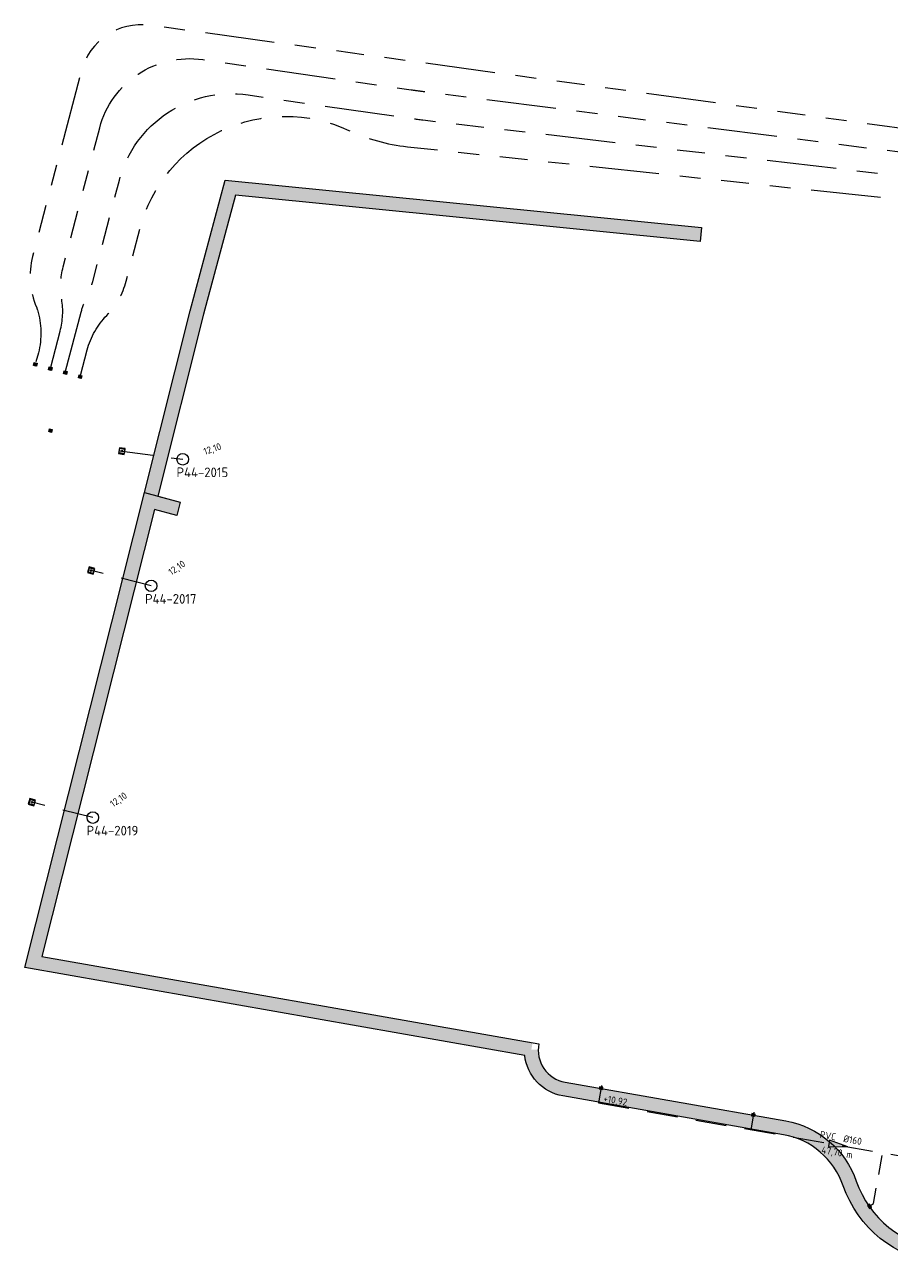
# Model space of a CAD drawing. Header units: metres. Extents: x 232906 to 233341, y 552983 to 553279.
# Tile 2 of 5: x 232906 to 233018, y 553119 to 553279. Entities that reach past the tile are written whole.
import ezdxf
from ezdxf.enums import TextEntityAlignment as Align

# ---------------------------------------------------------------- set-up
doc = ezdxf.new("R2010")
doc.units = ezdxf.units.M
for name, pattern in [('NLCS-HIDDEN', [4, 2, -2]), ('RI-DRAINAGE', [19.200000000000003, 6, -1.8, 1.8, -1.8, 2.4, -1.8, 1.8, -1.8]), ('RI-HWA_KOLKAANSLUITING', [4.3, 2.5, -1.8]), ('RI-HWA_PVC', [6.4, 4, -2.4])]:
    doc.linetypes.add(name, pattern=pattern)
for name, color, linetype, lineweight in [('B-WE-KL-TRACE-A', 253, 'NLCS-HIDDEN', 35), ('B-WE-KL-TRACE-G', 251, 'Continuous', 18), ('B-WE-RI-DRAINAGE_DRAIN_PP_125-G', 94, 'RI-DRAINAGE', 9), ('N-WE-RI-DRAINAGE_LOZINGSPUNT-S', 94, 'Continuous', 9)]:
    doc.layers.add(name, color=color, linetype=linetype, lineweight=lineweight)
for name, color, linetype, lineweight, true_color in [('B-WE-RI-HWA_KOLKAANSLUITING_PVC_125-G', 7, 'RI-HWA_KOLKAANSLUITING', 9, 0x50b9f7), ('B-WE-RI-HWA_PUTDEKSELHOOGTE-S', 7, 'Continuous', 9, 0x50b9f7), ('B-WE-RI-HWA_PUTNUMMER-S', 7, 'Continuous', 9, 0x50b9f7), ('B-WE-RI-HWA_STROOMRICHTING-S', 7, 'Continuous', 9, 0x50b9f7), ('B-WE-RI-HWA_TRANSPORTLEIDING_PVC_160-G', 7, 'RI-HWA_PVC', 9, 0x50b9f7), ('N-WE-RI-HWA_KOLK-S', 7, 'Continuous', 9, 0x50b9f7), ('N-WE-RI-HWA_RIOOLPUT_INSPECTIEPU-S', 7, 'Continuous', 9, 0x50b9f7), ('N-WE-RI-HWA_UITSTROOMBAK-S', 7, 'Continuous', 9, 0x50b9f7)]:
    doc.layers.add(name, color=color, linetype=linetype, lineweight=lineweight, true_color=true_color)
doc.styles.add('NLCS-ISO', font='NLCS-ISO.ttf')

# ---------------------------------------------------------------- blocks, each defined once
blk = doc.blocks.new('Eidbuis Taludbescherming')
for points in [[(-0.1900000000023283, -0.3800000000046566), (0.1900000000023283, -0.3800000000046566), (0.1900000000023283, 0), (-0.1900000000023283, 0)], [(-0.1300000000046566, -0.3599999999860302), (0.1300000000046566, -0.3599999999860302), (0.1300000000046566, 0), (-0.1300000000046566, 0)]]:
    blk.add_lwpolyline(points, close=True)
blk.add_circle((0, -0.190000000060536), 0.055)
blk = doc.blocks.new('N-SRI-KOLK_TRK-2030-SO')
blk.add_hatch(color=256).paths.add_polyline_path([(1.125000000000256, 1.499999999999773), (-1.124999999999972, 1.499999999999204), (-1.124999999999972, 5.684341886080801e-13)])
blk.add_line((-1.124999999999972, 0), (1.124999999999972, 1.499999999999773))
at = {"flags": 128}
blk.add_lwpolyline([(-1.124999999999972, 0), (1.124999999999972, 0), (1.124999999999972, 1.499999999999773), (-1.124999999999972, 1.499999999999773)], close=True, dxfattribs=at)
blk = doc.blocks.new('*U18')
at = {"ltscale": 0.1}
blk.add_hatch(color=256, dxfattribs=at).paths.add_polyline_path([(2.500000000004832, 3.0616169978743e-16), (-2.500000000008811, 0.8333333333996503), (-2.500000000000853, -0.8333333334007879)])
at = {"ltscale": 0.1, "flags": 128}
blk.add_lwpolyline([(2.500000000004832, 3.0616169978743e-16), (-2.500000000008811, 0.8333333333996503), (-2.500000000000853, -0.8333333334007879)], close=True, dxfattribs=at)
at = {"ltscale": 0.1, "style": 'NLCS-ISO'}
for tag, p in [('BOBL', (-55.72732422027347, 1.13686837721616e-13)), ('MAT', (-1, 0.5000000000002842))]:
    blk.add_attdef(tag, text='', height=1.8, dxfattribs=at).set_placement(p, align=Align.BOTTOM_RIGHT)
for tag, p in [('DIA', (1, 0.5000000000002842)), ('BOBR', (21.07639241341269, -3.24))]:
    blk.add_attdef(tag, text='', height=1.8, dxfattribs=at).set_placement(p, align=Align.BOTTOM_LEFT)
blk.add_attdef('JVA', text='', height=1.8, dxfattribs=at).set_placement((0, -0.9999999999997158), align=Align.TOP_CENTER)
blk = doc.blocks.new('N-SRI-PUT_HWA_KUNSTSTOF-SO')
blk.add_circle((0, 0), 1.5)
blk = doc.blocks.new('SRI-PUTNUMMER-SO')
at = {"ltscale": 0.1, "style": 'NLCS-ISO'}
blk.add_attdef('PUTNR', text='', height=1.75, dxfattribs=at).set_placement((-0.002033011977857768, 3.516275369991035), align=Align.MIDDLE_CENTER)
blk = doc.blocks.new('SRI-PUTDEKSELHOOGTE-SO')
at = {"ltscale": 0.1, "style": 'NLCS-ISO'}
blk.add_attdef('PUTHGT', text='', height=1.8, rotation=30.00000000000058, dxfattribs=at).set_placement((5.01661480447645, 2.929534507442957), align=Align.MIDDLE_LEFT)

msp = doc.modelspace()

# ---------------------------------------------------------------- linework, layer by layer
at = {"layer": 'B-WE-KL-TRACE-A', "const_width": 1.8, "flags": 128}
msp.add_lwpolyline([(232922.4949052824, 553217.6464301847), (232928.6279077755, 553242.0176917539), (232932.9542084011, 553258.1668224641), (232993.823691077, 553252.1201848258)], dxfattribs=at)
msp.add_lwpolyline([(232926.2746710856, 553216.6542078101), (232922.5000236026, 553217.6451090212), (232907.4911020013, 553158.0425329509), (232971.9084118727, 553146.7305237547, 0.3685812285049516), (232976.126576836, 553141.6255370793), (233004.6693632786, 553136.6130029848, -0.2728031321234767), (233013.089221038, 553129.4271651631, 0.2894564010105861), (233024.8422167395, 553120.0077962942, 0.2894564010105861)], format="xyb", dxfattribs=at)
at = {"layer": 'B-WE-KL-TRACE-G', "ltscale": 0.5, "flags": 128}
for points in [[(233024.7415298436, 553119.1134461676, -0.2890384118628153), (233012.2382692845, 553129.1341103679, 0.2724203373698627), (233004.513692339, 553135.7265682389), (232975.9707920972, 553140.7391223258, -0.3321914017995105), (232971.0466976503, 553145.9680738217), (232906.3819495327, 553157.3235344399), (232921.8492601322, 553218.7464388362), (232927.7586655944, 553242.2509684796), (232932.2903871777, 553259.137194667), (232993.9126571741, 553253.0157768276), (232993.7347249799, 553251.2245928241), (232933.6328508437, 553257.194977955), (232929.5008543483, 553241.7982184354), (232923.5903638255, 553218.2893731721), (232926.5031915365, 553217.5247124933), (232926.0461506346, 553215.7837031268), (232923.150787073, 553216.5437792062), (232908.6002544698, 553158.7615314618), (232972.8889070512, 553147.472115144, 0.4209217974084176), (232976.2823615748, 553142.5119518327), (233004.8250343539, 553137.4994377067, -0.2724203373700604), (233013.9397201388, 553129.7215326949, 0.289038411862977), (233024.9442834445, 553120.9019905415)], [(233024.7415298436, 553119.1134461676, -0.2890384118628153), (233012.2382692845, 553129.1341103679, 0.2724203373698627), (233004.513692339, 553135.7265682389), (232975.9707920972, 553140.7391223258, -0.3321914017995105), (232971.0466976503, 553145.9680738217), (232906.3819495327, 553157.3235344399), (232921.8492601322, 553218.7464388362), (232926.5031915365, 553217.5247124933), (232926.0461506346, 553215.7837031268), (232923.150787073, 553216.5437792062), (232908.6002544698, 553158.7615314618), (232972.8889070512, 553147.472115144, 0.4209217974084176), (232976.2823615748, 553142.5119518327), (233004.8250343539, 553137.4994377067, -0.2724203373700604), (233013.9397201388, 553129.7215326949, 0.289038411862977), (233024.9442834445, 553120.9019905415)]]:
    msp.add_lwpolyline(points, format="xyb", dxfattribs=at)
at = {"layer": 'B-WE-RI-DRAINAGE_DRAIN_PP_125-G', "ltscale": 1.5, "flags": 128}
for points in [[(233081.1343713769, 553256.3269357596), (233071.7184079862, 553258.5067781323, 0.02284388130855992), (233067.2272839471, 553259.3324613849), (232922.5196578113, 553279.1552296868, 0.3793202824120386), (232913.6960982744, 553273.26054199), (232907.3985269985, 553249.2711560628, 0.1688048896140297), (232907.9083496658, 553242.7258596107, 0.008897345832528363), (232908.0093330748, 553242.3846225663, -0.1416718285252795), (232908.1429015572, 553236.8308567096), (232907.7961536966, 553235.5099874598)], [(232909.7385097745, 553234.9477347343), (232910.962911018, 553239.6118556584, 0.1051830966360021), (232911.1589463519, 553243.7685210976, -0.1051830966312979), (232911.3549816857, 553247.9251865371), (232916.072474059, 553265.8955659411, -0.381504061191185), (232929.3984877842, 553274.7248238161), (232956.3824855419, 553270.8184242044, 0.004403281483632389), (232958.1277477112, 553270.5814395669), (233069.6263145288, 553256.4401863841, 0.08613911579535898), (233073.0429308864, 553256.5964296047, -0.1117238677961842), (233076.0443185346, 553256.5815055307), (233080.886170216, 553255.4605927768)], [(232911.6729646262, 553234.4399115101), (232913.6734191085, 553242.0602579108, -0.05308607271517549), (232914.4248869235, 553244.0399040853, 0.0530860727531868), (232915.1763547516, 553246.0195502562), (232918.617837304, 553259.1292158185, -0.3815040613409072), (232935.2753544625, 553270.1657881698), (232955.1789173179, 553267.2844037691, 0.006788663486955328), (232957.8712778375, 553266.931887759), (233066.2224395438, 553254.2390111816, 0.1463432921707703), (233071.8668877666, 553255.2312328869, -0.1747803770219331), (233075.8413325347, 553255.7046950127), (233080.6379690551, 553254.5942497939)], [(232913.5995562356, 553233.9030271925), (232914.4625345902, 553237.1903771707, -0.1300584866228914), (232916.9839708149, 553241.641648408, 0.1300584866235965), (232919.5054070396, 553246.0929196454), (232921.2855853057, 553252.8741661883, -0.4675895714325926), (232948.3026537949, 553265.5703302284, 0.08239637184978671), (232955.8725322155, 553263.4667970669), (233064.2542200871, 553251.8669008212, 0.1939380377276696), (233071.4465724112, 553253.9078476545, -0.2254878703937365), (233075.6383465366, 553254.8278844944), (233080.3897678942, 553253.727906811)]]:
    msp.add_lwpolyline(points, format="xyb", dxfattribs=at)
at = {"layer": 'B-WE-RI-HWA_KOLKAANSLUITING_PVC_125-G'}
for p, q in [((232980.9767952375, 553142.0939441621), (232980.5791037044, 553139.8285873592)), ((233000.6755500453, 553138.6357569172), (233000.2778585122, 553136.3704001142))]:
    msp.add_line(p, q, dxfattribs=at)
at = {"layer": 'B-WE-RI-HWA_KOLKAANSLUITING_PVC_125-G', "flags": 128}
msp.add_lwpolyline([(233015.7710889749, 553126.551414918), (233016.1802624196, 553126.8387772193), (233017.3281005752, 553133.377168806)], dxfattribs=at)
at = {"layer": 'B-WE-RI-HWA_TRANSPORTLEIDING_PVC_160-G'}
for p, q in [((232918.9629789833, 553224.1214013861), (232926.8155458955, 553223.0524864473)), ((232922.7287803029, 553206.6897919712), (232914.9824169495, 553208.6636229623)), ((232915.18594194, 553176.7243331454), (232907.3104737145, 553178.7155940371)), ((232980.5791037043, 553139.8285873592), (233027.5293745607, 553131.5862984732))]:
    msp.add_line(p, q, dxfattribs=at)

# ---------------------------------------------------------------- block references
at = {"layer": 'B-WE-RI-HWA_PUTDEKSELHOOGTE-S', "xscale": 0.4999999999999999, "yscale": 0.4999999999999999}
for p, rotation in [((232926.8098820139, 553223.051514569), 349.1990126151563), ((232922.7203049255, 553206.6878946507), 4.913868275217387), ((232915.1826887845, 553176.721374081), 4.913868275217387)]:
    msp.add_blockref('SRI-PUTDEKSELHOOGTE-SO', p, dxfattribs=dict(at, rotation=rotation)).add_auto_attribs({'PUTHGT': '12,10'})
at = {"layer": 'B-WE-RI-HWA_PUTNUMMER-S', "transparency": 33554687}
ref = msp.add_blockref('SRI-PUTNUMMER-SO', (232931.149791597, 553216.0738260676), dxfattribs=dict(at, xscale=0.5, yscale=0.5, zscale=0.5))
ref.add_attrib('PUTNR', 'P44-2015', dxfattribs={"layer": '0', "ltscale": 0.1, "height": 1.25, "style": 'NLCS-ISO'}).set_placement((232929.3540018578, 553221.3641769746), align=Align.MIDDLE_CENTER)
ref = msp.add_blockref('SRI-PUTNUMMER-SO', (232927.0597395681, 553199.7117038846), dxfattribs=dict(at, xscale=0.5, yscale=0.5, zscale=0.5))
ref.add_attrib('PUTNR', 'P44-2017', dxfattribs={"layer": '0', "ltscale": 0.1, "height": 1.25, "style": 'NLCS-ISO'}).set_placement((232925.2639498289, 553205.0020547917), align=Align.MIDDLE_CENTER)
ref = msp.add_blockref('SRI-PUTNUMMER-SO', (232919.5169012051, 553169.7462450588), dxfattribs=dict(at, xscale=0.5, yscale=0.5, zscale=0.5))
ref.add_attrib('PUTNR', 'P44-2019', dxfattribs={"layer": '0', "ltscale": 0.1, "height": 1.25, "style": 'NLCS-ISO'}).set_placement((232917.721111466, 553175.0365959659), align=Align.MIDDLE_CENTER)
at = {"layer": 'B-WE-RI-HWA_STROOMRICHTING-S', "xscale": 0.4999999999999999, "yscale": 0.4999999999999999, "zscale": 0.4999999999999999, "rotation": 350.0429811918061}
msp.add_blockref('*U18', (233011.6301810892, 553134.3774590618), dxfattribs=at).add_auto_attribs({'MAT': 'PVC', 'DIA': '%%c160', 'JVA': '47,70 m', 'BOBL': '+10,92', 'BOBR': '+10,90'})
at = {"layer": 'N-WE-RI-DRAINAGE_LOZINGSPUNT-S', "xscale": -1, "rotation": 165.2908973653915}
for p in [(232907.699667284, 553235.1424410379), (232909.6420233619, 553234.5801883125), (232911.5764782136, 553234.0723650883), (232913.503069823, 553233.5354807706), (232909.6587805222, 553226.5739596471, 1.400000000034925)]:
    msp.add_blockref('Eidbuis Taludbescherming', p, dxfattribs=at)
at = {"layer": 'N-WE-RI-HWA_KOLK-S', "xscale": 0.2, "yscale": 0.2, "zscale": 0.2}
for p, rotation in [((232980.8903405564, 553141.6014752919), 350.0429812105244), ((233000.5890953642, 553138.1432880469), 350.0429812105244), ((233015.5255849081, 553126.3789975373), 305.0803482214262)]:
    msp.add_blockref('N-SRI-KOLK_TRK-2030-SO', p, dxfattribs=dict(at, rotation=rotation))
at = {"layer": 'N-WE-RI-HWA_RIOOLPUT_INSPECTIEPU-S', "transparency": 33554687, "xscale": 0.5, "yscale": 0.5, "zscale": 0.5, "rotation": 199.6485800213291}
for p in [(232926.8155458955, 553223.0524864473), (232922.7254938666, 553206.6903642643), (232915.1826555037, 553176.7249054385)]:
    msp.add_blockref('N-SRI-PUT_HWA_KUNSTSTOF-SO', p, dxfattribs=at)
at = {"layer": 'N-WE-RI-HWA_UITSTROOMBAK-S'}
for p, xscale, yscale, zscale, rotation in [((232919.3160183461, 553224.0660195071), 1.999999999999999, 1.999999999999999, 1.999999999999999, 261.7011747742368), ((232915.3478660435, 553208.5594742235), 1.999999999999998, 1.999999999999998, 1.999999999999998, 254.0930647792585), ((232907.6740563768, 553178.6051058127), 1.999999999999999, 1.999999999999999, 1.999999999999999, 253.0966291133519)]:
    msp.add_blockref('Eidbuis Taludbescherming', p, dxfattribs=dict(at, xscale=xscale, yscale=yscale, zscale=zscale, rotation=rotation))

doc.saveas('drawing.dxf')
